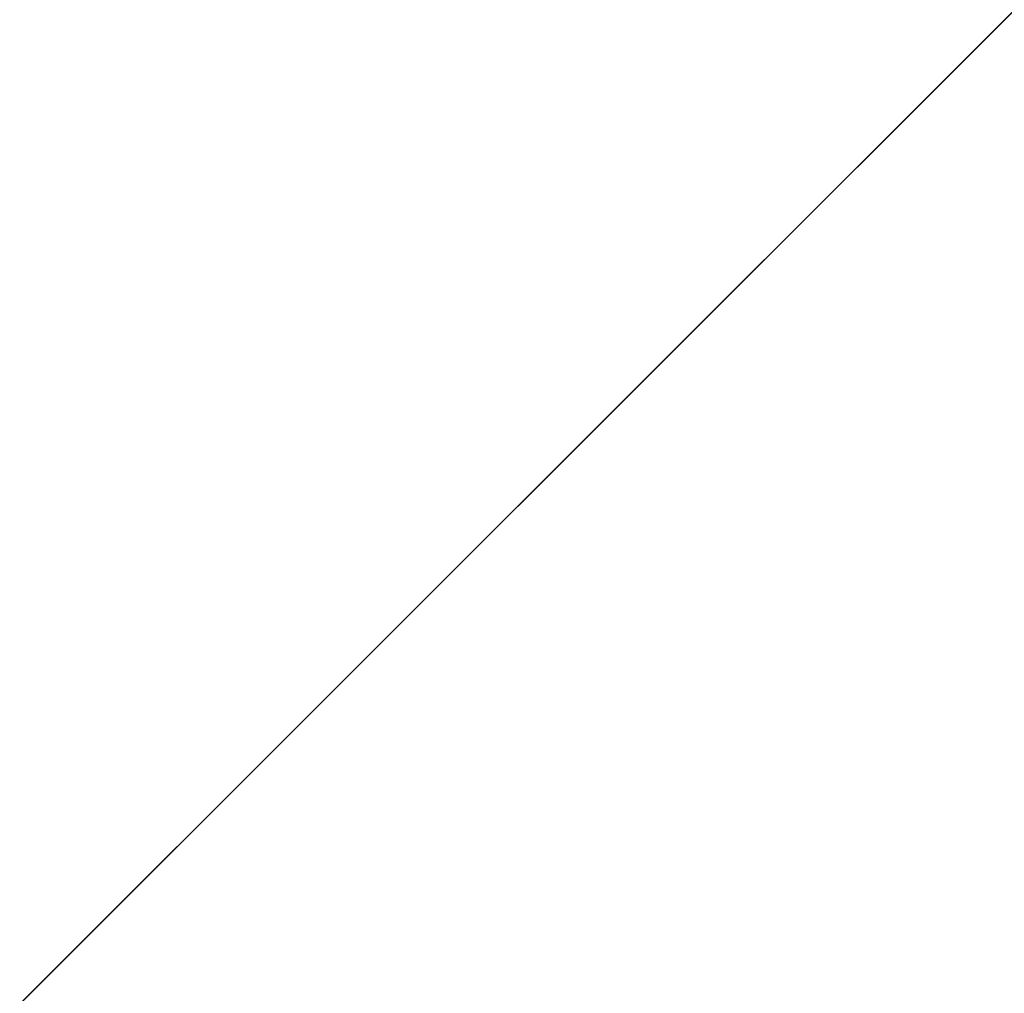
# Model space of a CAD drawing. Extents: x 2 to 332, y 2 to 332.
# Tile 96 of 256: x 43 to 84, y 43 to 84. Entities that reach past the tile are written whole.
import ezdxf

# ---------------------------------------------------------------- set-up
doc = ezdxf.new("R2010")
doc.units = 0
doc.header["$LTSCALE"] = 2.54
doc.layers.get('0').update_dxf_attribs({"color": 13, "linetype": 'CONTINUOUS'})

# ---------------------------------------------------------------- blocks, each defined once
blk = doc.blocks.new('P__KA_WN_KOWA_CAVELLA_30X3')
at = {"color": 0}
for p, q in [((18.65, 18.65, 1.014), (314.65, 314.65, 1.014)), ((18.65, 18.65, 1.014), (314.65, 314.65, 1.014)), ((18.65, 18.65, 0.014), (314.65, 314.65, 0.014)), ((18.65, 18.65, 0.014), (314.65, 314.65, 0.014))]:
    blk.add_line(p, q, dxfattribs=at)
mesh = blk.add_polyface(dxfattribs=at)
corners = [(314.65, 314.65, 1.014), (18.65, 314.65, 1.014), (18.65, 18.65, 1.014)]
mesh.append_faces([[corners[k] for k in face] for face in [(0, 1, 2)]], dxfattribs={"color": 0})
mesh = blk.add_polyface(dxfattribs=at)
corners = [(314.65, 314.65, 1.014), (18.65, 18.65, 1.014), (314.65, 18.65, 1.014)]
mesh.append_faces([[corners[k] for k in face] for face in [(0, 1, 2)]], dxfattribs={"color": 0})
mesh = blk.add_polyface(dxfattribs=at)
corners = [(314.65, 18.65, 0.014), (18.65, 18.65, 0.014), (314.65, 314.65, 0.014)]
mesh.append_faces([[corners[k] for k in face] for face in [(0, 1, 2)]], dxfattribs={"color": 0})
mesh = blk.add_polyface(dxfattribs=at)
corners = [(314.65, 314.65, 0.014), (18.65, 18.65, 0.014), (18.65, 314.65, 0.014)]
mesh.append_faces([[corners[k] for k in face] for face in [(0, 1, 2)]], dxfattribs={"color": 0})

msp = doc.modelspace()

# ---------------------------------------------------------------- block references
at = {"color": 0}
msp.add_blockref('P__KA_WN_KOWA_CAVELLA_30X3', (0, 0), dxfattribs=at)

doc.saveas('drawing.dxf')
